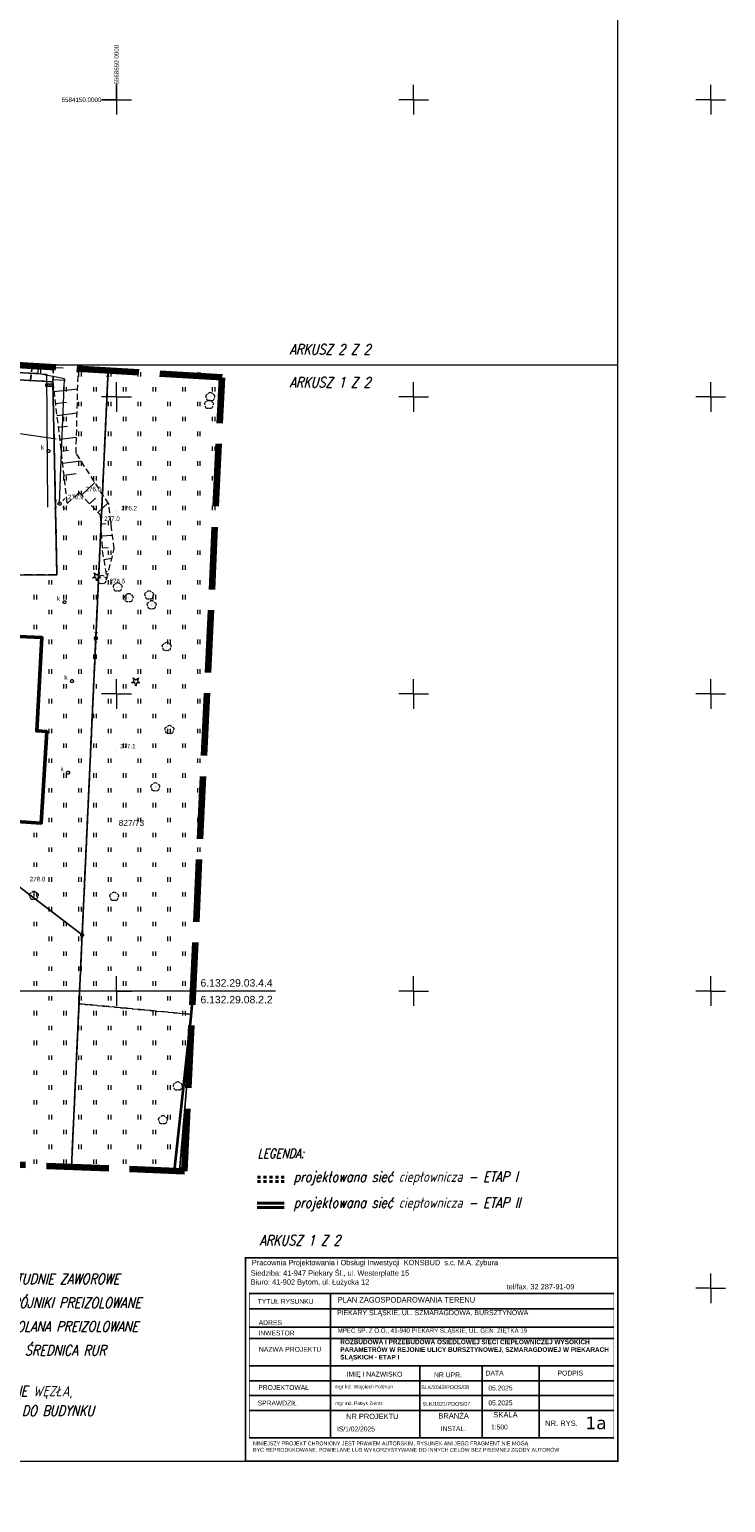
# Model space of a CAD drawing. Extents: x 0 to 6568752, y 0 to 5584302.
# Tile 65 of 74: x 6568635 to 6568752, y 5583914 to 5584162. Entities that reach past the tile are written whole.
import ezdxf
from ezdxf.enums import TextEntityAlignment as Align

# ---------------------------------------------------------------- set-up
doc = ezdxf.new("R2010")
doc.units = 0
doc.header["$PDSIZE"] = 0.75
for name, pattern in [('DUL', [1, 0.5, -0.5]), ('GAK', [3.5, 2, -0.7, 0.1, -0.7]), ('KROPK2', [1, 0.05, -0.95]), ('PRZER1-1', [1, 0.5, -0.5]), ('PRZER2-1', [1.5, 1, -0.5]), ('PRZER3-1', [2, 1.5, -0.5])]:
    doc.linetypes.add(name, pattern=pattern)
doc.layers.get('0').update_dxf_attribs({"linetype": 'CONTINUOUS'})
doc.layers.get('Defpoints').update_dxf_attribs({"linetype": 'CONTINUOUS'})
doc.layers.add('_D.OBRZEŻE', color=43, linetype='CONTINUOUS')
for name, color, linetype, lineweight in [('alarm', 51, 'CONTINUOUS', 50), ('EGBU', 7, 'CONTINUOUS', 50), ('EGDE', 7, 'CONTINUOUS', 18), ('EGDE_O', 7, 'CONTINUOUS', 18), ('EGPG', 7, 'CONTINUOUS', 18), ('GESJAE', 7, 'CONTINUOUS', 50), ('OTKC', 7, 'CONTINUOUS', 18), ('OTKJ', 7, 'CONTINUOUS', 18), ('OTKK', 7, 'CONTINUOUS', 25), ('OTOO', 7, 'CONTINUOUS', 35), ('OTRK', 7, 'CONTINUOUS', 18), ('OTRN', 7, 'CONTINUOUS', 13), ('OTRN_O', 7, 'CONTINUOUS', 13), ('OTZT', 7, 'CONTINUOUS', 18), ('ramka sekcji', 7, 'CONTINUOUS', 18), ('siec', 7, 'GAK', 70), ('SUEO', 7, 'CONTINUOUS', 18), ('zakres', 6, 'PRZER3-1', 106)]:
    doc.layers.add(name, color=color, linetype=linetype, lineweight=lineweight)
for name, color, linetype, lineweight, true_color in [('EGKK', 7, 'CONTINUOUS', 18, 0x24bc24), ('EGUG', 7, 'CONTINUOUS', 18, 0x008000), ('OTZG', 7, 'CONTINUOUS', 18, 0x008000), ('OTZL', 7, 'CONTINUOUS', 18, 0x008000), ('SUEP', 1, 'CONTINUOUS', 18, 0xff0000), ('SUKK', 7, 'CONTINUOUS', 18, 0x803300), ('SUKP', 7, 'CONTINUOUS', 18, 0x803300), ('SUKS', 7, 'CONTINUOUS', 18, 0x803300), ('SUKS_O', 7, 'CONTINUOUS', 18, 0x803300)]:
    doc.layers.add(name, color=color, linetype=linetype, lineweight=lineweight, true_color=true_color)
doc.styles.add('Arial', font='arial.ttf')
doc.styles.add('GEO-INFO', font='arial.ttf')
doc.styles.add('Opisy018', font='verdana.ttf', dxfattribs={"height": 20})
doc.styles.add('UZBROJENIE', font='SIMPLEX.shx', dxfattribs={"width": 0.8, "oblique": 15.00003, "height": 0.9})
doc.dimstyles.get("Standard").update_dxf_attribs({"dimtxt": 0.18, "dimasz": 0.18, "dimexe": 0.18, "dimexo": 0.0625, "dimgap": 0.09, "dimtad": 0, "dimtih": 1, "dimtoh": 1, "dimdec": 4, "dimzin": 0, "dimdsep": 46, "dimtxsty": 'Standard', "dimcen": 0.09, "dimadec": 0, "dimazin": 0, "dimtfac": 1, "dimtdec": 4, "dimtofl": 0, "dimtmove": 0, "dimatfit": 3, "dimfxl": 0, "dimtolj": 1, "dimtzin": 0, "dimarcsym": 0})

# ---------------------------------------------------------------- blocks, each defined once
blk = doc.blocks.new('D_GSPRDL1')
blk.add_hatch(color=0).paths.add_polyline_path([(0, -0.045), (0.013906, -0.042798), (0.02645, -0.036406), (0.036406, -0.02645), (0.042798, -0.013906), (0.045, 0), (0.042798, 0.013906), (0.036406, 0.02645), (0.02645, 0.036406), (0.013906, 0.042798), (0, 0.045), (-0.013906, 0.042798), (-0.02645, 0.036406), (-0.036406, 0.02645), (-0.042798, 0.013906), (-0.045, 0), (-0.042798, -0.013906), (-0.036406, -0.02645), (-0.02645, -0.036406), (-0.013906, -0.042798)])
at = {"color": 0}
for points in [[(-0.635969, -0.134326), (-0.70458, -0.024001), (-0.731429, 0.103115), (-0.713292, 0.231763), (-0.652348, 0.346501), (-0.55591, 0.433559), (-0.435555, 0.482485)], [(-0.324277, 0.563333), (-0.240553, 0.662679), (-0.127956, 0.727494), (0, 0.75), (0.127956, 0.727494), (0.240553, 0.662679), (0.324277, 0.563333)], [(0.435555, 0.482485), (0.55591, 0.433559), (0.652348, 0.346501), (0.713292, 0.231763), (0.731429, 0.103115), (0.70458, -0.024001), (0.635969, -0.134326)], [(-0.068773, -0.646351), (-0.194901, -0.677512), (-0.324092, -0.663766), (-0.440839, -0.606763), (-0.531129, -0.513345), (-0.584125, -0.394725), (-0.593465, -0.265141)], [(0.593465, -0.265141), (0.584125, -0.394725), (0.531129, -0.513345), (0.440839, -0.606763), (0.324092, -0.663766), (0.194901, -0.677512), (0.068773, -0.646351)]]:
    blk.add_lwpolyline(points, dxfattribs=at)
blk = doc.blocks.new('D_GSPRDI1')
blk.add_hatch(color=0).paths.add_polyline_path([(0, -0.045), (0.013906, -0.042798), (0.02645, -0.036406), (0.036406, -0.02645), (0.042798, -0.013906), (0.045, 0), (0.042798, 0.013906), (0.036406, 0.02645), (0.02645, 0.036406), (0.013906, 0.042798), (0, 0.045), (-0.013906, 0.042798), (-0.02645, 0.036406), (-0.036406, 0.02645), (-0.042798, 0.013906), (-0.045, 0), (-0.042798, -0.013906), (-0.036406, -0.02645), (-0.02645, -0.036406), (-0.013906, -0.042798)])
at = {"color": 0}
blk.add_lwpolyline([(0.272471, 0.088531), (0.713338, -0.231778), (0.168396, -0.231778), (0, -0.750048), (-0.168396, -0.231778), (-0.713338, -0.231778), (-0.272471, 0.088531), (-0.440867, 0.606801), (0, 0.286493), (0.440867, 0.606801)], close=True, dxfattribs=at)
blk = doc.blocks.new('D_GSPWPN1')
blk.add_hatch(color=0).paths.add_polyline_path([(-0.045, 0), (-0.043467, -0.011647), (-0.038971, -0.0225), (-0.03182, -0.03182), (-0.0225, -0.038971), (-0.011647, -0.043467), (0, -0.045), (0.011647, -0.043467), (0.0225, -0.038971), (0.03182, -0.03182), (0.038971, -0.0225), (0.043467, -0.011647), (0.045, 0), (0.043467, 0.011647), (0.038971, 0.0225), (0.03182, 0.03182), (0.0225, 0.038971), (0.011647, 0.043467), (0, 0.045), (-0.011647, 0.043467), (-0.0225, 0.038971), (-0.03182, 0.03182), (-0.038971, 0.0225), (-0.043467, 0.011647)])
blk = doc.blocks.new('D_GUPKKS1')
at = {"color": 0}
blk.add_lwpolyline([(0.5, -0.25), (-0.5, -0.25), (-0.5, 0.25), (0.5, 0.25)], close=True, dxfattribs=at)
for points in [[(-0.175, -0.25), (-0.175, 0.25)], [(0.175, -0.25), (0.175, 0.25)]]:
    blk.add_lwpolyline(points, dxfattribs=at)
blk = doc.blocks.new('D_GUPKSD1_1')
at = {"color": 0}
blk.add_lwpolyline([(0, 0.25), (0.064705, 0.241481), (0.125, 0.216506), (0.176777, 0.176777), (0.216506, 0.125), (0.241481, 0.064705), (0.25, 0), (0.241481, -0.064705), (0.216506, -0.125), (0.176777, -0.176777), (0.125, -0.216506), (0.064705, -0.241481), (0, -0.25), (-0.064705, -0.241481), (-0.125, -0.216506), (-0.176777, -0.176777), (-0.216506, -0.125), (-0.241481, -0.064705), (-0.25, 0), (-0.241481, 0.064705), (-0.216506, 0.125), (-0.176777, 0.176777), (-0.125, 0.216506), (-0.064705, 0.241481)], close=True, dxfattribs=at)
blk = doc.blocks.new('D_GEPPGD1_1')
at = {"color": 0}
blk.add_lwpolyline([(0, 0.25), (0.077254, 0.237764), (0.146946, 0.202254), (0.202254, 0.146946), (0.237764, 0.077254), (0.25, 0), (0.237764, -0.077254), (0.202254, -0.146946), (0.146946, -0.202254), (0.077254, -0.237764), (0, -0.25), (-0.077254, -0.237764), (-0.146946, -0.202254), (-0.202254, -0.146946), (-0.237764, -0.077254), (-0.25, 0), (-0.237764, 0.077254), (-0.202254, 0.146946), (-0.146946, 0.202254), (-0.077254, 0.237764)], close=True, dxfattribs=at)
blk = doc.blocks.new('D_KOLO')
blk.add_hatch(color=0).paths.add_polyline_path([(-0.175, 0), (-0.169037, -0.045293), (-0.151554, -0.0875), (-0.123744, -0.123744), (-0.0875, -0.151554), (-0.045293, -0.169037), (0, -0.175), (0.045293, -0.169037), (0.0875, -0.151554), (0.123744, -0.123744), (0.151554, -0.0875), (0.169037, -0.045293), (0.175, 0), (0.169037, 0.045293), (0.151554, 0.0875), (0.123744, 0.123744), (0.0875, 0.151554), (0.045293, 0.169037), (0, 0.175), (-0.045293, 0.169037), (-0.0875, 0.151554), (-0.123744, 0.123744), (-0.151554, 0.0875), (-0.169037, 0.045293)])
blk = doc.blocks.new('D_GSLKOG1')
blk.add_hatch(color=0).paths.add_polyline_path([(-0.175, 0), (-0.169037, -0.045293), (-0.151554, -0.0875), (-0.123744, -0.123744), (-0.0875, -0.151554), (-0.045293, -0.169037), (0, -0.175), (0.045293, -0.169037), (0.0875, -0.151554), (0.123744, -0.123744), (0.151554, -0.0875), (0.169037, -0.045293), (0.175, 0), (0.169037, 0.045293), (0.151554, 0.0875), (0.123744, 0.123744), (0.0875, 0.151554), (0.045293, 0.169037), (0, 0.175), (-0.045293, 0.169037), (-0.0875, 0.151554), (-0.123744, 0.123744), (-0.151554, 0.0875), (-0.169037, 0.045293)])
blk = doc.blocks.new('D_GUPELA2')
blk.add_hatch(color=0).paths.add_polyline_path([(-0.001087, 0.044987), (0.011881, 0.043403), (0.021281, 0.03965), (0.030065, 0.033482), (0.038133, 0.023893), (0.043117, 0.012881), (0.044986, 0.001113), (0.044323, -0.007777), (0.040557, -0.019497), (0.033417, -0.030138), (0.024849, -0.037517), (0.013788, -0.042836), (0.002013, -0.044955), (-0.00982, -0.043916), (-0.020466, -0.040077), (-0.029541, -0.033946), (-0.036867, -0.025804), (-0.04187, -0.01649), (-0.04461, -0.005909), (-0.044532, 0.006476), (-0.041285, 0.017903), (-0.034764, 0.028574), (-0.024479, 0.03776), (-0.013449, 0.042943)])
at = {"color": 0}
for points in [[(-0.883883, 0.883883), (-0.53033, 0.53033)], [(0.883883, 0.883883), (0.53033, 0.53033)], [(-0.883883, -0.883883), (-0.53033, -0.53033)], [(0.883883, -0.883883), (0.53033, -0.53033)]]:
    blk.add_lwpolyline(points, dxfattribs=at)
blk = doc.blocks.new('D_GUPELA1')
at = {"color": 0}
blk.add_lwpolyline([(0, 0.25), (0.064705, 0.241481), (0.125, 0.216506), (0.176777, 0.176777), (0.216506, 0.125), (0.241481, 0.064705), (0.25, 0), (0.241481, -0.064705), (0.216506, -0.125), (0.176777, -0.176777), (0.125, -0.216506), (0.064705, -0.241481), (0, -0.25), (-0.064705, -0.241481), (-0.125, -0.216506), (-0.176777, -0.176777), (-0.216506, -0.125), (-0.241481, -0.064705), (-0.25, 0), (-0.241481, 0.064705), (-0.216506, 0.125), (-0.176777, 0.176777), (-0.125, 0.216506), (-0.064705, 0.241481)], close=True, dxfattribs=at)
blk = doc.blocks.new('D_GSSUTR1')
at = {"color": 0}
for points in [[(-0.25666, 0.36165), (-0.25666, -0.38835)], [(0.24334, -0.38835), (0.24334, 0.36165)]]:
    blk.add_lwpolyline(points, dxfattribs=at)
blk = doc.blocks.new('*D45')
at = {"layer": 'Defpoints', "color": 0}
for p in [(6568647.5, 5584150), (6568650, 5584150), (0, 0)]:
    blk.add_point(p, dxfattribs=at)
at = {"layer": 'ramka sekcji', "color": 0, "lineweight": -2}
blk.add_line((6568649.94, 5584150), (6568647.5, 5584150), dxfattribs=at)
at = {"layer": 'ramka sekcji', "color": 0, "insert": (6568644.11, 5584150), "char_height": 0.75, "attachment_point": 5, "style": 'GEO-INFO'}
blk.add_mtext('\\A1;5584150.0000', dxfattribs=at)
blk = doc.blocks.new('*D46')
at = {"layer": 'Defpoints', "color": 0}
for p in [(6568650, 5584152.5), (6568650, 5584150), (0, 0)]:
    blk.add_point(p, dxfattribs=at)
at = {"layer": 'ramka sekcji', "color": 0, "lineweight": -2}
blk.add_line((6568650, 5584150.06), (6568650, 5584152.5), dxfattribs=at)
at = {"layer": 'ramka sekcji', "color": 0, "insert": (6568650, 5584155.9), "char_height": 0.75, "attachment_point": 5, "rotation": 90, "style": 'GEO-INFO'}
blk.add_mtext('\\A1;6568650.0000', dxfattribs=at)

msp = doc.modelspace()

# ---------------------------------------------------------------- linework, layer by layer
at = {"layer": '_D.OBRZEŻE', "color": 0}
for p, q in [((6568672.32747, 5583949.11572), (6568733.71427, 5583949.11572)), ((6568686.04129, 5583924.80505), (6568686.04129, 5583949.11572)), ((6568672.34568, 5583946.51648), (6568733.71338, 5583946.51648)), ((6568672.35552, 5583943.44836), (6568733.71233, 5583943.44836)), ((6568672.35552, 5583941.55921), (6568733.71168, 5583941.55921)), ((6568672.35552, 5583936.93153), (6568733.7101, 5583936.93153)), ((6568701.04085, 5583924.80505), (6568701.04085, 5583936.93153)), ((6568711.54761, 5583924.80505), (6568711.54761, 5583936.93153)), ((6568721.1419, 5583924.80505), (6568721.1419, 5583936.93153)), ((6568672.35552, 5583934.43153), (6568733.70925, 5583934.43153)), ((6568672.35552, 5583931.93153), (6568733.70839, 5583931.93153)), ((6568672.35552, 5583929.43153), (6568733.70753, 5583929.43153)), ((6568672.35552, 5583924.80505), (6568733.70595, 5583924.80505))]:
    msp.add_line(p, q, dxfattribs=at)
for points, const_width in [([(6568671.69713, 5583955.11572), (6568734.39713, 5583955.11572), (6568734.39713, 5583920.87902), (6568671.69713, 5583920.87902)], 0.2592), ([(6568733.71427, 5583949.12879), (6568672.35552, 5583949.12879), (6568672.35552, 5583924.73001), (6568733.70594, 5583924.76879)], 0.07387)]:
    msp.add_lwpolyline(points, close=True, dxfattribs=dict(at, const_width=const_width))
at = {"layer": 'EGBU', "linetype": 'Continuous', "lineweight": 50, "elevation": 10.18}
msp.add_lwpolyline([(6568625.67, 5584029.02), (6568626.59743, 5584044.42931), (6568625, 5584044.52), (6568625.88, 5584060.02), (6568637.45, 5584059.48), (6568636.57315, 5584043.78351), (6568638.27, 5584043.68), (6568637.33, 5584028.27)], close=True, dxfattribs=at)
at = {"layer": 'EGDE', "linetype": 'Continuous', "elevation": 10.22}
for points in [[(6568648.59375, 5584104.42383), (6568646.521, 5584059.38927), (6568644.22449, 5584009.45582), (6568609.00522, 5584036.3441), (6568583.6998, 5584038.16817), (6568558.47556, 5584075.58605), (6568538.06756, 5584076.86319), (6568491.15577, 5584079.0589), (6568441.65482, 5584081.9513), (6568391.77674, 5584086.94902), (6568374.92948, 5584088.19204), (6568375.19, 5584092.43), (6568377.65, 5584132.3), (6568371.2, 5584132.71), (6568369.87809, 5584134.81056), (6568369.45834, 5584137.11533), (6568375.25714, 5584238.8479), (6568377.54509, 5584242.89769), (6568381.25599, 5584245.17568), (6568384.82038, 5584245.63164)], [(6568642.42876, 5583970.4513), (6568644.22449, 5584009.45582), (6568646.521, 5584059.38927), (6568648.59375, 5584104.42383)], [(6568594.31055, 5583939.47691), (6568591.06023, 5583939.65534), (6568585.12694, 5583937.54872), (6568482.90911, 5583944.55214), (6568370.44353, 5583952.88368), (6568294.32233, 5583957.98331), (6568295.92847, 5583986.21622), (6568307.93382, 5584034.73468), (6568319.9193, 5584083.24287), (6568320.72616, 5584086.59352), (6568329.45932, 5584084.84591), (6568374.48985, 5584081.95589), (6568374.92948, 5584088.19204), (6568391.77674, 5584086.94902), (6568441.65482, 5584081.9513), (6568491.15577, 5584079.0589), (6568538.06756, 5584076.86319), (6568558.47556, 5584075.58605), (6568583.6998, 5584038.16817), (6568609.00522, 5584036.3441), (6568644.22449, 5584009.45582)], [(6568644.22449, 5584009.45582), (6568642.42876, 5583970.4513)], [(6568660.58268, 5583969.74843), (6568662.51986, 5583992.20241)], [(6568662.51986, 5583992.20241), (6568660.58268, 5583969.74843)]]:
    msp.add_lwpolyline(points, dxfattribs=at)
at = {"layer": 'EGKK', "linetype": 'PRZER3-1', "lineweight": 18, "elevation": 10.06}
msp.add_lwpolyline([(6568662.70209, 5583996.06621), (6568643.69096, 5583997.86719), (6568644.22449, 5584009.45582), (6568646.521, 5584059.38927), (6568648.59375, 5584104.42383)], dxfattribs=at)
at = {"layer": 'EGUG', "linetype": 'PRZER1-1', "lineweight": 18, "elevation": 10.08}
for points in [[(6568648.59375, 5584104.42383), (6568646.521, 5584059.38927), (6568644.22449, 5584009.45582), (6568643.69096, 5583997.86719), (6568642.42876, 5583970.4513)], [(6568662.70209, 5583996.06621), (6568643.69096, 5583997.86719), (6568644.22449, 5584009.45582), (6568646.521, 5584059.38927), (6568648.59375, 5584104.42383)], [(6568642.42876, 5583970.4513), (6568643.69096, 5583997.86719)], [(6568643.69096, 5583997.86719), (6568662.70209, 5583996.06621)]]:
    msp.add_lwpolyline(points, dxfattribs=at)
at = {"layer": 'GESJAE', "linetype": 'KROPK2', "lineweight": 50, "elevation": 10.22}
for points in [[(6568642.42876, 5583970.4513), (6568644.22449, 5584009.45582), (6568646.521, 5584059.38927), (6568648.59375, 5584104.42383)], [(6568648.59375, 5584104.42383), (6568646.521, 5584059.38927), (6568644.22449, 5584009.45582), (6568642.42876, 5583970.4513)]]:
    msp.add_lwpolyline(points, dxfattribs=at)
at = {"layer": 'OTKC', "linetype": 'PRZER2-1', "lineweight": 18, "elevation": 10.18}
msp.add_lwpolyline([(6568635.82122, 5584105.18945), (6568635.54, 5584102.77), (6568633.3, 5584102.87)], dxfattribs=at)
at = {"layer": 'OTKJ', "linetype": 'PRZER3-1', "lineweight": 18, "elevation": 10.18}
msp.add_lwpolyline([(6568633.3, 5584102.87), (6568635.54, 5584102.77), (6568639.29, 5584102.53), (6568639.98, 5584070.08), (6568624.96, 5584069.96)], dxfattribs=at)
at = {"layer": 'OTKK', "linetype": 'Continuous', "lineweight": 25, "elevation": 10.18}
msp.add_lwpolyline([(6568624.96, 5584069.96), (6568639.98, 5584070.08), (6568639.29, 5584102.53), (6568635.54, 5584102.77), (6568633.3, 5584102.87), (6568631.08, 5584102.96), (6568629.08, 5584103.06), (6568625.92, 5584103.24), (6568623.92, 5584103.34), (6568623.36, 5584103.37), (6568621.76, 5584103.45), (6568614.97, 5584103.73), (6568613.26, 5584106.43), (6568604.16, 5584106.95), (6568602.51, 5584107.17), (6568588.98, 5584107.87), (6568587.46, 5584105.02, -0.250060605), (6568580.74, 5584110.63), (6568582.92, 5584147.02)], format="xyb", dxfattribs=at)
at = {"layer": 'OTOO', "linetype": 'Continuous', "lineweight": 35, "elevation": 10.18}
for points in [[(6568662.49, 5583995.16), (6568662.83876, 5583998.96407)], [(6568659.78, 5583969.78), (6568662.49, 5583995.16)]]:
    msp.add_lwpolyline(points, dxfattribs=at)
at = {"layer": 'OTRK', "linetype": 'PRZER2-1', "lineweight": 18, "elevation": 10.06}
msp.add_lwpolyline([(6568639.39031, 5584104.97551), (6568639.29, 5584102.53), (6568641.68, 5584082.08), (6568643.7, 5584083.89), (6568647.23, 5584080.15), (6568647.61, 5584074.07), (6568648.38, 5584069.37), (6568649.6, 5584074.47), (6568648.69, 5584082), (6568643.2, 5584090.53), (6568643.55665, 5584104.72577)], dxfattribs=at)
at = {"layer": 'OTRK', "linetype": 'Continuous', "lineweight": 18, "elevation": 10.06}
for points in [[(6568639.38906, 5584104.94494), (6568641.00847, 5584104.87851)], [(6568639.30615, 5584102.92383), (6568641.4066, 5584102.83767)], [(6568639.47905, 5584100.91235), (6568643.47257, 5584101.37908)], [(6568639.71386, 5584098.90322), (6568641.56756, 5584099.11986)], [(6568639.94867, 5584096.89408), (6568643.36993, 5584097.29392)], [(6568640.18348, 5584094.88494), (6568641.75105, 5584095.06814)], [(6568640.41829, 5584092.8758), (6568643.2673, 5584093.20877)], [(6568640.6531, 5584090.86666), (6568641.93454, 5584091.01643)], [(6568640.88791, 5584088.85753), (6568644.03937, 5584089.22584)], [(6568641.12272, 5584086.84839), (6568643.19058, 5584087.09006)], [(6568644.09682, 5584083.46957), (6568646.36582, 5584085.61117)], [(6568645.48527, 5584081.99853), (6568646.48239, 5584082.93966)], [(6568646.87372, 5584080.52748), (6568648.5932, 5584082.15041)], [(6568647.3238, 5584078.64918), (6568648.20274, 5584078.70411)], [(6568647.44998, 5584076.63031), (6568649.32477, 5584076.74748)], [(6568647.57616, 5584074.61143), (6568648.57201, 5584074.67367)], [(6568647.84933, 5584072.60915), (6568649.20811, 5584072.83176)], [(6568648.17637, 5584070.61295), (6568648.43707, 5584070.65566)]]:
    msp.add_lwpolyline(points, dxfattribs=at)
at = {"layer": 'OTZT', "color": 7, "linetype": 'PRZER2-1', "lineweight": 18, "elevation": 10.1}
for points in [[(6568624.96, 5584069.96), (6568639.98, 5584070.08), (6568639.29, 5584102.53), (6568639.39031, 5584104.97551)], [(6568639.39031, 5584104.97551), (6568639.29, 5584102.53), (6568635.54, 5584102.77), (6568635.82122, 5584105.18945)], [(6568625.67, 5584029.02), (6568637.33, 5584028.27), (6568638.27, 5584043.68), (6568636.57315, 5584043.78351), (6568637.45, 5584059.48), (6568625.88, 5584060.02)], [(6568662.83876, 5583998.96407), (6568662.49, 5583995.16), (6568659.78, 5583969.78), (6568659.77796, 5583969.77959)]]:
    msp.add_lwpolyline(points, dxfattribs=at)
at = {"layer": 'ramka sekcji'}
for p, q in [((6568650, 5584150), (6568650, 5584152.5)), ((6568700, 5584150), (6568700, 5584152.5)), ((6568750, 5584150), (6568750, 5584152.5)), ((6568650, 5584150), (6568647.5, 5584150)), ((6568650, 5584150), (6568650, 5584147.5)), ((6568650, 5584150), (6568652.5, 5584150)), ((6568700, 5584150), (6568697.5, 5584150)), ((6568700, 5584150), (6568700, 5584147.5)), ((6568700, 5584150), (6568702.5, 5584150)), ((6568750, 5584150), (6568747.5, 5584150)), ((6568750, 5584150), (6568750, 5584147.5)), ((6568750, 5584150), (6568752.5, 5584150)), ((6568650, 5584100), (6568650, 5584102.5)), ((6568700, 5584100), (6568700, 5584102.5)), ((6568750, 5584100), (6568750, 5584102.5)), ((6568650, 5584100), (6568647.5, 5584100)), ((6568650, 5584100), (6568650, 5584097.5)), ((6568650, 5584100), (6568652.5, 5584100)), ((6568700, 5584100), (6568697.5, 5584100)), ((6568700, 5584100), (6568700, 5584097.5)), ((6568700, 5584100), (6568702.5, 5584100)), ((6568750, 5584100), (6568747.5, 5584100)), ((6568750, 5584100), (6568750, 5584097.5)), ((6568750, 5584100), (6568752.5, 5584100)), ((6568650, 5584050), (6568650, 5584052.5)), ((6568700, 5584050), (6568700, 5584052.5)), ((6568750, 5584050), (6568750, 5584052.5)), ((6568650, 5584050), (6568647.5, 5584050)), ((6568650, 5584050), (6568650, 5584047.5)), ((6568650, 5584050), (6568652.5, 5584050)), ((6568700, 5584050), (6568697.5, 5584050)), ((6568700, 5584050), (6568700, 5584047.5)), ((6568700, 5584050), (6568702.5, 5584050)), ((6568750, 5584050), (6568747.5, 5584050)), ((6568750, 5584050), (6568750, 5584047.5)), ((6568750, 5584050), (6568752.5, 5584050)), ((6568650, 5584000), (6568650, 5584002.5)), ((6568700, 5584000), (6568700, 5584002.5)), ((6568750, 5584000), (6568750, 5584002.5)), ((6568676.7409, 5584000), (6568400, 5584000)), ((6568650, 5584000), (6568647.5, 5584000)), ((6568650, 5584000), (6568650, 5583997.5)), ((6568650, 5584000), (6568652.5, 5584000)), ((6568700, 5584000), (6568697.5, 5584000)), ((6568700, 5584000), (6568700, 5583997.5)), ((6568700, 5584000), (6568702.5, 5584000)), ((6568750, 5584000), (6568747.5, 5584000)), ((6568750, 5584000), (6568750, 5583997.5)), ((6568750, 5584000), (6568752.5, 5584000)), ((6568750, 5583950), (6568750, 5583952.5)), ((6568750, 5583950), (6568747.5, 5583950)), ((6568750, 5583950), (6568750, 5583947.5)), ((6568750, 5583950), (6568752.5, 5583950))]:
    msp.add_line(p, q, dxfattribs=at)
at = {"layer": 'siec', "linetype": 'ByBlock', "lineweight": 20}
msp.add_line((6568238.01967, 5584105.39829), (6568734.39713, 5584105.39829), dxfattribs=at)
at = {"layer": 'siec', "linetype": 'DUL', "lineweight": 40}
for p, q in [((6568678.23907, 5583968.67104), (6568673.68957, 5583968.67104)), ((6568678.23907, 5583967.95343), (6568673.68957, 5583967.95343))]:
    msp.add_line(p, q, dxfattribs=at)
at = {"layer": 'siec', "linetype": 'Continuous', "lineweight": 40}
for p, q in [((6568678.23907, 5583964.30925), (6568673.68957, 5583964.30925)), ((6568678.23907, 5583963.59164), (6568673.68957, 5583963.59164))]:
    msp.add_line(p, q, dxfattribs=at)
at = {"layer": 'siec', "linetype": 'ByBlock', "lineweight": 20}
msp.add_lwpolyline([(6568734.39713, 5584289.91756), (6568238.01967, 5584289.91756), (6568238.01967, 5583920.87902), (6568734.39713, 5583920.87902)], close=True, dxfattribs=at)
at = {"layer": 'SUEP', "linetype": 'Continuous', "lineweight": 18, "elevation": 10.14}
for points in [[(6568640.43, 5584082.03), (6568640.69, 5584089.39), (6568641.24, 5584103.02), (6568636.69, 5584103.95), (6568617.33, 5584104.83), (6568613.65, 5584107.14), (6568599.92, 5584108.18), (6568591.12, 5584108.53), (6568588.18, 5584108.66), (6568586.87, 5584106.7), (6568583.78, 5584107.84), (6568582.68, 5584114.09), (6568583.17, 5584121.74), (6568583.88, 5584129.52), (6568586.13, 5584146.77), (6568588.42, 5584161.56), (6568588.64, 5584171.67)], [(6568615.77907, 5584105.12669), (6568638.23729, 5584103.84596), (6568638.3758, 5584081.46602)], [(6568659.49566, 5583969.79052), (6568659.7459, 5583969.87275)], [(6568659.7459, 5583969.87275), (6568661.50158, 5583970.6119)]]:
    msp.add_lwpolyline(points, dxfattribs=at)
at = {"layer": 'SUKP', "linetype": 'Continuous', "lineweight": 18, "elevation": 10.14}
msp.add_lwpolyline([(6568639.87256, 5584092.86924), (6568617.31505, 5584096.18106)], dxfattribs=at)
at = {"layer": 'zakres', "ltscale": 7}
msp.add_lwpolyline([(6568248.9828, 5583949.49809), (6568593.23088, 5583926.24598), (6568594.73885, 5583944.72564), (6568600.03506, 5583944.48551), (6568601.93947, 5583972.41355), (6568624.21788, 5583971.15638), (6568661.45926, 5583969.71449), (6568667.75842, 5584103.27503), (6568620.63994, 5584106.09947), (6568620.96872, 5584115.5807), (6568625.17121, 5584115.63721), (6568627.02161, 5584150.96538), (6568590.71801, 5584153.27937), (6568592.77721, 5584185.3763), (6568538.50559, 5584204.10606), (6568463.99933, 5584229.86642), (6568419.28314, 5584244.20999), (6568355.04246, 5584262.48696)], dxfattribs=at)

# ---------------------------------------------------------------- block references
at = {"layer": 'EGPG', "linetype": 'Continuous', "lineweight": 18}
for p in [(6568646.521, 5584059.38927, 10.24), (6568644.22449, 5584009.45582, 10.24)]:
    msp.add_blockref('D_GEPPGD1_1', p, dxfattribs=at)
at = {"layer": 'OTOO', "linetype": 'Continuous', "lineweight": 35}
for name, p, rotation in [('D_KOLO', (6568663.12865, 5584002.12596, 10.18), 84.76164872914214), ('D_KOLO', (6568663.12865, 5584002.12596, 10.18), 84.76164872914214), ('D_GSLKOG1', (6568662.49, 5583995.16, 10.18), 83.90522198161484), ('D_GSLKOG1', (6568662.49, 5583995.16, 10.18), 84.76164872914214), ('D_KOLO', (6568661.9313, 5583989.92761, 10.18), 83.90522198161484), ('D_KOLO', (6568661.9313, 5583989.92761, 10.18), 83.90522198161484), ('D_KOLO', (6568661.135, 5583982.47, 10.18), 83.90522198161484), ('D_KOLO', (6568661.135, 5583982.47, 10.18), 83.90522198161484), ('D_KOLO', (6568660.3387, 5583975.01239, 10.18), 83.90522198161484), ('D_KOLO', (6568660.3387, 5583975.01239, 10.18), 83.90522198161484), ('D_GSLKOG1', (6568659.78, 5583969.78, 10.18), 83.90522198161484)]:
    msp.add_blockref(name, p, dxfattribs=dict(at, rotation=rotation))
at = {"layer": 'OTRN', "linetype": 'Continuous', "lineweight": 13}
for p in [(6568644.04, 5584083.87, 10.08), (6568641.1, 5584082.53, 10.08), (6568650.08, 5584080.64, 10.08), (6568647.18, 5584078.87, 10.08), (6568648.1, 5584068.38, 10.08), (6568649.84, 5584040.59, 10.08)]:
    msp.add_blockref('D_GSPWPN1', p, dxfattribs=at)
at = {"layer": 'OTZG', "linetype": 'Continuous', "lineweight": 18}
for p in [(6568646.68, 5584069.76, 10.12), (6568653.24, 5584052.09, 10.12)]:
    msp.add_blockref('D_GSPRDI1', p, dxfattribs=at)
at = {"layer": 'OTZL', "linetype": 'Continuous', "lineweight": 18}
for p in [(6568665.78, 5584100, 10.12), (6568665.56, 5584098.72, 10.12), (6568647.55, 5584069.24, 10.12), (6568650.19, 5584067.99, 10.12), (6568652.06, 5584066.18, 10.12), (6568655.5, 5584066.64, 10.12), (6568655.92, 5584064.98, 10.12), (6568658.44, 5584057.96, 10.12), (6568658.91, 5584043.99, 10.12), (6568656.53, 5584034.35, 10.12), (6568636.09, 5584016.07, 10.12), (6568649.61, 5584015.93, 10.12), (6568660.31, 5583984.01, 10.12), (6568657.81, 5583978.32, 10.12)]:
    msp.add_blockref('D_GSPRDL1', p, dxfattribs=at)
at = {"layer": 'OTZT', "color": 7, "linetype": 'Continuous', "lineweight": 18}
for p in [(6568637, 5584104.34733, 10.1), (6568643.865, 5584103.80039, 10.1), (6568648.865, 5584103.80039, 10.1), (6568653.865, 5584103.80039, 10.1), (6568658.865, 5584103.80039, 10.1), (6568663.865, 5584103.80039, 10.1), (6568641.365, 5584101.30039, 10.1), (6568646.365, 5584101.30039, 10.1), (6568651.365, 5584101.30039, 10.1), (6568656.365, 5584101.30039, 10.1), (6568661.365, 5584101.30039, 10.1), (6568666.365, 5584101.30039, 10.1), (6568643.865, 5584098.80039, 10.1), (6568648.865, 5584098.80039, 10.1), (6568653.865, 5584098.80039, 10.1), (6568658.865, 5584098.80039, 10.1), (6568663.865, 5584098.80039, 10.1), (6568641.365, 5584096.30039, 10.1), (6568646.365, 5584096.30039, 10.1), (6568651.365, 5584096.30039, 10.1), (6568656.365, 5584096.30039, 10.1), (6568661.365, 5584096.30039, 10.1), (6568666.365, 5584096.30039, 10.1), (6568643.865, 5584093.80039, 10.1), (6568648.865, 5584093.80039, 10.1), (6568653.865, 5584093.80039, 10.1), (6568658.865, 5584093.80039, 10.1), (6568663.865, 5584093.80039, 10.1), (6568641.365, 5584091.30039, 10.1), (6568646.365, 5584091.30039, 10.1), (6568651.365, 5584091.30039, 10.1), (6568656.365, 5584091.30039, 10.1), (6568661.365, 5584091.30039, 10.1), (6568666.365, 5584091.30039, 10.1), (6568643.865, 5584088.80039, 10.1), (6568648.865, 5584088.80039, 10.1), (6568653.865, 5584088.80039, 10.1), (6568658.865, 5584088.80039, 10.1), (6568663.865, 5584088.80039, 10.1), (6568641.365, 5584086.30039, 10.1), (6568646.365, 5584086.30039, 10.1), (6568651.365, 5584086.30039, 10.1), (6568656.365, 5584086.30039, 10.1), (6568661.365, 5584086.30039, 10.1), (6568666.365, 5584086.30039, 10.1), (6568643.865, 5584083.80039, 10.1), (6568648.865, 5584083.80039, 10.1), (6568653.865, 5584083.80039, 10.1), (6568658.865, 5584083.80039, 10.1), (6568663.865, 5584083.80039, 10.1), (6568641.365, 5584081.30039, 10.1), (6568646.365, 5584081.30039, 10.1), (6568651.365, 5584081.30039, 10.1), (6568656.365, 5584081.30039, 10.1), (6568661.365, 5584081.30039, 10.1), (6568666.365, 5584081.30039, 10.1), (6568643.865, 5584078.80039, 10.1), (6568648.865, 5584078.80039, 10.1), (6568653.865, 5584078.80039, 10.1), (6568658.865, 5584078.80039, 10.1), (6568663.865, 5584078.80039, 10.1), (6568641.365, 5584076.30039, 10.1), (6568646.365, 5584076.30039, 10.1), (6568651.365, 5584076.30039, 10.1), (6568656.365, 5584076.30039, 10.1), (6568661.365, 5584076.30039, 10.1), (6568666.365, 5584076.30039, 10.1), (6568643.865, 5584073.80039, 10.1), (6568648.865, 5584073.80039, 10.1), (6568653.865, 5584073.80039, 10.1), (6568658.865, 5584073.80039, 10.1), (6568663.865, 5584073.80039, 10.1), (6568641.365, 5584071.30039, 10.1), (6568646.365, 5584071.30039, 10.1), (6568651.365, 5584071.30039, 10.1), (6568656.365, 5584071.30039, 10.1), (6568661.365, 5584071.30039, 10.1), (6568666.365, 5584071.30039, 10.1), (6568638.865, 5584068.80039, 10.1), (6568643.865, 5584068.80039, 10.1), (6568648.865, 5584068.80039, 10.1), (6568653.865, 5584068.80039, 10.1), (6568658.865, 5584068.80039, 10.1), (6568663.865, 5584068.80039, 10.1), (6568636.365, 5584066.30039, 10.1), (6568641.365, 5584066.30039, 10.1), (6568646.365, 5584066.30039, 10.1), (6568651.365, 5584066.30039, 10.1), (6568656.365, 5584066.30039, 10.1), (6568661.365, 5584066.30039, 10.1), (6568638.865, 5584063.80039, 10.1), (6568643.865, 5584063.80039, 10.1), (6568648.865, 5584063.80039, 10.1), (6568653.865, 5584063.80039, 10.1), (6568658.865, 5584063.80039, 10.1), (6568663.865, 5584063.80039, 10.1), (6568636.365, 5584061.30039, 10.1), (6568641.365, 5584061.30039, 10.1), (6568646.365, 5584061.30039, 10.1), (6568651.365, 5584061.30039, 10.1), (6568656.365, 5584061.30039, 10.1), (6568661.365, 5584061.30039, 10.1), (6568638.865, 5584058.80039, 10.1), (6568643.865, 5584058.80039, 10.1), (6568648.865, 5584058.80039, 10.1), (6568653.865, 5584058.80039, 10.1), (6568658.865, 5584058.80039, 10.1), (6568663.865, 5584058.80039, 10.1), (6568641.365, 5584056.30039, 10.1), (6568646.365, 5584056.30039, 10.1), (6568651.365, 5584056.30039, 10.1), (6568656.365, 5584056.30039, 10.1), (6568661.365, 5584056.30039, 10.1), (6568638.865, 5584053.80039, 10.1), (6568643.865, 5584053.80039, 10.1), (6568648.865, 5584053.80039, 10.1), (6568653.865, 5584053.80039, 10.1), (6568658.865, 5584053.80039, 10.1), (6568663.865, 5584053.80039, 10.1), (6568641.365, 5584051.30039, 10.1), (6568646.365, 5584051.30039, 10.1), (6568651.365, 5584051.30039, 10.1), (6568656.365, 5584051.30039, 10.1), (6568661.365, 5584051.30039, 10.1), (6568638.865, 5584048.80039, 10.1), (6568643.865, 5584048.80039, 10.1), (6568648.865, 5584048.80039, 10.1), (6568653.865, 5584048.80039, 10.1), (6568658.865, 5584048.80039, 10.1), (6568663.865, 5584048.80039, 10.1), (6568641.365, 5584046.30039, 10.1), (6568646.365, 5584046.30039, 10.1), (6568651.365, 5584046.30039, 10.1), (6568656.365, 5584046.30039, 10.1), (6568661.365, 5584046.30039, 10.1), (6568638.865, 5584043.80039, 10.1), (6568643.865, 5584043.80039, 10.1), (6568648.865, 5584043.80039, 10.1), (6568653.865, 5584043.80039, 10.1), (6568658.865, 5584043.80039, 10.1), (6568663.865, 5584043.80039, 10.1), (6568641.365, 5584041.30039, 10.1), (6568646.365, 5584041.30039, 10.1), (6568651.365, 5584041.30039, 10.1), (6568656.365, 5584041.30039, 10.1), (6568661.365, 5584041.30039, 10.1), (6568638.865, 5584038.80039, 10.1), (6568643.865, 5584038.80039, 10.1), (6568648.865, 5584038.80039, 10.1), (6568653.865, 5584038.80039, 10.1), (6568658.865, 5584038.80039, 10.1), (6568663.865, 5584038.80039, 10.1), (6568641.365, 5584036.30039, 10.1), (6568646.365, 5584036.30039, 10.1), (6568651.365, 5584036.30039, 10.1), (6568656.365, 5584036.30039, 10.1), (6568661.365, 5584036.30039, 10.1), (6568638.865, 5584033.80039, 10.1), (6568643.865, 5584033.80039, 10.1), (6568648.865, 5584033.80039, 10.1), (6568653.865, 5584033.80039, 10.1), (6568658.865, 5584033.80039, 10.1), (6568663.865, 5584033.80039, 10.1), (6568641.365, 5584031.30039, 10.1), (6568646.365, 5584031.30039, 10.1), (6568651.365, 5584031.30039, 10.1), (6568656.365, 5584031.30039, 10.1), (6568661.365, 5584031.30039, 10.1), (6568638.865, 5584028.80039, 10.1), (6568643.865, 5584028.80039, 10.1), (6568648.865, 5584028.80039, 10.1), (6568653.865, 5584028.80039, 10.1), (6568658.865, 5584028.80039, 10.1), (6568663.865, 5584028.80039, 10.1), (6568636.365, 5584026.30039, 10.1), (6568641.365, 5584026.30039, 10.1), (6568646.365, 5584026.30039, 10.1), (6568651.365, 5584026.30039, 10.1), (6568656.365, 5584026.30039, 10.1), (6568661.365, 5584026.30039, 10.1), (6568638.865, 5584023.80039, 10.1), (6568643.865, 5584023.80039, 10.1), (6568648.865, 5584023.80039, 10.1), (6568653.865, 5584023.80039, 10.1), (6568658.865, 5584023.80039, 10.1), (6568663.865, 5584023.80039, 10.1), (6568636.365, 5584021.30039, 10.1), (6568641.365, 5584021.30039, 10.1), (6568646.365, 5584021.30039, 10.1), (6568651.365, 5584021.30039, 10.1), (6568656.365, 5584021.30039, 10.1), (6568661.365, 5584021.30039, 10.1), (6568638.865, 5584018.80039, 10.1), (6568643.865, 5584018.80039, 10.1), (6568648.865, 5584018.80039, 10.1), (6568653.865, 5584018.80039, 10.1), (6568658.865, 5584018.80039, 10.1), (6568663.865, 5584018.80039, 10.1), (6568636.365, 5584016.30039, 10.1), (6568641.365, 5584016.30039, 10.1), (6568646.365, 5584016.30039, 10.1), (6568651.365, 5584016.30039, 10.1), (6568656.365, 5584016.30039, 10.1), (6568661.365, 5584016.30039, 10.1), (6568638.865, 5584013.80039, 10.1), (6568643.865, 5584013.80039, 10.1), (6568648.865, 5584013.80039, 10.1), (6568653.865, 5584013.80039, 10.1), (6568658.865, 5584013.80039, 10.1), (6568636.365, 5584011.30039, 10.1), (6568641.365, 5584011.30039, 10.1), (6568646.365, 5584011.30039, 10.1), (6568651.365, 5584011.30039, 10.1), (6568656.365, 5584011.30039, 10.1), (6568661.365, 5584011.30039, 10.1), (6568638.865, 5584008.80039, 10.1), (6568643.865, 5584008.80039, 10.1), (6568648.865, 5584008.80039, 10.1), (6568653.865, 5584008.80039, 10.1), (6568658.865, 5584008.80039, 10.1), (6568636.365, 5584006.30039, 10.1), (6568641.365, 5584006.30039, 10.1), (6568646.365, 5584006.30039, 10.1), (6568651.365, 5584006.30039, 10.1), (6568656.365, 5584006.30039, 10.1), (6568661.365, 5584006.30039, 10.1), (6568638.865, 5584003.80039, 10.1), (6568643.865, 5584003.80039, 10.1), (6568648.865, 5584003.80039, 10.1), (6568653.865, 5584003.80039, 10.1), (6568658.865, 5584003.80039, 10.1), (6568636.365, 5584001.30039, 10.1), (6568641.365, 5584001.30039, 10.1), (6568646.365, 5584001.30039, 10.1), (6568651.365, 5584001.30039, 10.1), (6568656.365, 5584001.30039, 10.1), (6568661.365, 5584001.30039, 10.1), (6568638.865, 5583998.80039, 10.1), (6568643.865, 5583998.80039, 10.1), (6568648.865, 5583998.80039, 10.1), (6568653.865, 5583998.80039, 10.1), (6568658.865, 5583998.80039, 10.1), (6568636.365, 5583996.30039, 10.1), (6568641.365, 5583996.30039, 10.1), (6568646.365, 5583996.30039, 10.1), (6568651.365, 5583996.30039, 10.1), (6568656.365, 5583996.30039, 10.1), (6568661.365, 5583996.30039, 10.1), (6568638.865, 5583993.80039, 10.1), (6568643.865, 5583993.80039, 10.1), (6568648.865, 5583993.80039, 10.1), (6568653.865, 5583993.80039, 10.1), (6568658.865, 5583993.80039, 10.1), (6568636.365, 5583991.30039, 10.1), (6568641.365, 5583991.30039, 10.1), (6568646.365, 5583991.30039, 10.1), (6568651.365, 5583991.30039, 10.1), (6568656.365, 5583991.30039, 10.1), (6568661.365, 5583991.30039, 10.1), (6568638.865, 5583988.80039, 10.1), (6568643.865, 5583988.80039, 10.1), (6568648.865, 5583988.80039, 10.1), (6568653.865, 5583988.80039, 10.1), (6568658.865, 5583988.80039, 10.1), (6568636.365, 5583986.30039, 10.1), (6568641.365, 5583986.30039, 10.1), (6568646.365, 5583986.30039, 10.1), (6568651.365, 5583986.30039, 10.1), (6568656.365, 5583986.30039, 10.1), (6568638.865, 5583983.80039, 10.1), (6568643.865, 5583983.80039, 10.1), (6568648.865, 5583983.80039, 10.1), (6568653.865, 5583983.80039, 10.1), (6568658.865, 5583983.80039, 10.1), (6568636.365, 5583981.30039, 10.1), (6568641.365, 5583981.30039, 10.1), (6568646.365, 5583981.30039, 10.1), (6568651.365, 5583981.30039, 10.1), (6568656.365, 5583981.30039, 10.1), (6568638.865, 5583978.80039, 10.1), (6568643.865, 5583978.80039, 10.1), (6568648.865, 5583978.80039, 10.1), (6568653.865, 5583978.80039, 10.1), (6568658.865, 5583978.80039, 10.1), (6568636.365, 5583976.30039, 10.1), (6568641.365, 5583976.30039, 10.1), (6568646.365, 5583976.30039, 10.1), (6568651.365, 5583976.30039, 10.1), (6568656.365, 5583976.30039, 10.1), (6568638.865, 5583973.80039, 10.1), (6568643.865, 5583973.80039, 10.1), (6568648.865, 5583973.80039, 10.1), (6568653.865, 5583973.80039, 10.1), (6568658.865, 5583973.80039, 10.1), (6568636.365, 5583971.30039, 10.1), (6568641.365, 5583971.30039, 10.1), (6568646.365, 5583971.30039, 10.1), (6568651.365, 5583971.30039, 10.1), (6568656.365, 5583971.30039, 10.1)]:
    msp.add_blockref('D_GSSUTR1', p, dxfattribs=at)
at = {"layer": 'SUEO', "linetype": 'Continuous', "lineweight": 18}
for name, p in [('D_GUPELA2', (6568640.43, 5584082.03, 10.15)), ('D_GUPELA1', (6568640.43, 5584082.03, 10.16))]:
    msp.add_blockref(name, p, dxfattribs=at)
at = {"layer": 'SUKK', "linetype": 'Continuous', "lineweight": 18}
msp.add_blockref('D_GUPKKS1', (6568638.63, 5584101.97, 10.16), dxfattribs=at)
at = {"layer": 'SUKS', "linetype": 'Continuous', "lineweight": 18}
for p in [(6568638.55, 5584090.88, 10.16), (6568641.26, 5584065.45, 10.16), (6568642.51, 5584052.17, 10.16), (6568641.85, 5584036.76, 10.16)]:
    msp.add_blockref('D_GUPKSD1_1', p, dxfattribs=at)

# ---------------------------------------------------------------- texts
at = {"layer": '_D.OBRZEŻE', "color": 0, "attachment_point": 1}
for s, insert, char_height, width in [('Pracownia Projektowania i Obsługi Inwestycji  KONSBUD  s.c. M.A. Zybura{\\Q15;              }', (6568672.78287, 5583954.76462), 0.9, 281.0887795), ('Siedziba: 41-947 Piekary Śl., ul. Westerplatte 15\\PBiuro: 41-902 Bytom, ul. Łużycka 12', (6568672.5863, 5583953.00175), 0.9, 48.0726947), ('{\\H0.8612x; tel/fax. 32 287-91-09}\\P ', (6568715.30852, 5583950.71162), 1.045, 31.985031), ('TYTUŁ RYSUNKU', (6568673.76428, 5583948.19082), 0.8162487, 23.6926156), ('PIEKARY ŚLĄSKIE, UL. SZMARAGDOWA, BURSZTYNOWA', (6568687.11045, 5583946.31275), 0.84645, 45.9463652), ('PLAN ZAGOSPODAROWANIA TERENU', (6568687.22925, 5583948.52559), 0.9405, 47.7426776), ('{\\fArial|b0|i0|c238|p34;ADRES }', (6568673.92703, 5583944.61493), 0.8162487, 23.6926156), ('INWESTOR', (6568673.9047, 5583942.86975), 0.816249, 23.6926156), ('MPEC SP. Z O.O., 41-940 PIEKARY ŚLĄSKIE, UL. GEN. ZIĘTKA 19', (6568687.22671, 5583943.25057), 0.75, 51.5964638), ('{\\fArial|b1|i0|c238|p34;\\H0.819x;ROZBUDOWA I PRZEBUDOWA OSIEDLOWEJ SIECI CIEPŁOWNICZEJ WYSOKICH PARAMETRÓW W REJONIE ULICY BURSZTYNOWEJ, SZMARAGDOWEJ W PIEKARACH ŚLĄSKICH - ETAP I\\fArial|b0|i0|c238|p34;\\H1.221x;  }', (6568687.65527, 5583941.34931), 0.94215502, 47.5860782), ('{\\fArial|b0|i0|c238|p34;NAZWA PROJEKTU}', (6568673.96304, 5583940.11869), 0.8162487, 23.6926156), ('{\\fArial|b0|i0|c238|p34;\\Q0;IMIĘ I NAZWISKO}', (6568688.73816, 5583935.94015), 0.8162487, 23.6926156), ('{\\fArial|b0|i0|c238|p34;NR UPR.}', (6568703.44365, 5583935.83295), 0.8162487, 23.6926156), ('{\\fArial|b0|i0|c238|p34;\\Q0;DATA}', (6568712.11325, 5583936.12771), 0.8162487, 23.6926156), ('{\\fArial|b0|i0|c238|p34;\\Q0;PODPIS}', (6568724.22517, 5583936.12771), 0.8162487, 23.6926156), ('PROJEKTOWAŁ', (6568673.8713, 5583933.70061), 0.8162487, 23.6926156), ('mgr inż. Wojciech Foltman', (6568686.76217, 5583933.72508), 0.6, 23.6926156), ('SLK/2043/POOS/08', (6568701.28838, 5583933.6749), 0.65, 22.5079848), ('05.2025', (6568712.57767, 5583933.61421), 0.816249, 23.6926151), ('SPRAWDZIŁ', (6568673.76709, 5583931.08258), 0.816249, 23.6926156), ('mgr inż. Patryk Zientz', (6568686.80571, 5583930.95347), 0.6, 23.6926156), ('SLK/1821/POOS/07', (6568701.50255, 5583930.8598), 0.65, 22.5079848), ('{\\fArial|b0|i0|c238|p34;\\Q0;BRANŻA}', (6568704.16579, 5583928.97677), 0.906943, 23.6926156), ('05.2025', (6568712.57767, 5583931.11421), 0.816249, 23.6926151), ('{\\fArial|b0|i0|c238|p34;\\Q0;SKALA}', (6568713.43563, 5583929.16449), 0.906943, 23.6926156), ('\\A1;    IS/1/02/2025', (6568685.8557, 5583926.72705), 0.8162487, 23.6926156), ('NR PROJEKTU', (6568688.63544, 5583928.889), 0.906943, 23.6926156), ('^IINSTAL.', (6568701.3044, 5583926.77054), 0.816249, 23.6926156), ('^I  1:500', (6568709.13859, 5583927.04605), 0.816249, 23.6926156), ('{\\fArial|b0|i0|c238|p34;\\Q0;NR. RYS.}', (6568722.1494, 5583927.72788), 0.906943, 23.6926156), (' NINIEJSZY PROJEKT CHRONIONY JEST PRAWEM AUTORSKIM, RYSUNEK ANI JEGO FRAGMENT NIE MOGĄ\\P BYĆ REPRODUKOWANE, POWIELANE LUB WYKORZYSTYWANE DO INNYCH CELÓW BEZ PISEMNEJ ZGODY AUTORÓW', (6568672.72409, 5583924.21037), 0.65, 72.4896532)]:
    msp.add_mtext(s, dxfattribs=dict(at, insert=insert, char_height=char_height, width=width))
at = {"layer": '_D.OBRZEŻE', "color": 0, "insert": (6568728.91234, 5583928.36931), "char_height": 2.09, "width": 3.4200485, "attachment_point": 1, "style": 'Opisy018'}
msp.add_mtext('1a', dxfattribs=at)
at = {"layer": 'alarm', "color": 7, "lineweight": 20, "style": 'UZBROJENIE', "oblique": 15.00003, "width": 0.8}
for s, height, p in [('ARKUSZ 2 Z 2', 1.728, (6568679.1259, 5584107.13555)), ('ARKUSZ 1 Z 2', 1.728, (6568679.1259, 5584101.5866)), ('LEGENDA:', 1.5552, (6568673.72614, 5583971.90299)), ('projektowana sieć ciepłownicza - ETAP I', 1.728, (6568679.79224, 5583967.89978)), ('projektowana sieć ciepłownicza - ETAP II', 1.728, (6568679.79224, 5583963.53799)), ('ARKUSZ 1 Z 2', 1.728, (6568674.0511, 5583957.1987)), ('S1, S2 - PROJEKTOWANE STUDNIE ZAWOROWE', 1.728, (6568606.9746, 5583950.69566)), ('T1, T2 - PROJEKTOWANE TRÓJNIKI PREIZOLOWANE', 1.728, (6568606.9746, 5583946.69566)), ('Z1, Z2 - PROJEKTOWANE KOLANA PREIZOLOWANE', 1.728, (6568606.9746, 5583942.69566)), ('48,3/110 - PROJEKTOWANA ŚREDNICA RUR', 1.728, (6568606.9746, 5583938.69566)), ('- POMIESZCZENIE WĘZŁA, ', 1.728, (6568618.13037, 5583931.81684)), ('   WEJŚCIE RUR DO BUDYNKU', 1.728, (6568617.72911, 5583928.50971))]:
    msp.add_text(s, height=height, dxfattribs=at).set_placement(p)
at = {"layer": 'EGDE_O', "linetype": 'Continuous', "style": 'Arial'}
msp.add_text('827/73', height=1, dxfattribs=at).set_placement((6568652.51675, 5584027.81124, 10.8), align=Align.CENTER)
at = {"layer": 'OTRN_O', "linetype": 'Continuous', "lineweight": 0, "style": 'Arial'}
for s, p in [('276.9', (6568641.85, 5584082.78, 10.8)), ('276.0', (6568644.79, 5584084.12, 10.8)), ('276.2', (6568650.83, 5584080.89, 10.8)), ('277.0', (6568647.93, 5584079.12, 10.8)), ('276.5', (6568648.85, 5584068.63, 10.8)), ('277.1', (6568650.59, 5584040.84, 10.8)), ('278.0', (6568635.4, 5584018.48, 10.8))]:
    msp.add_text(s, height=0.75, dxfattribs=at).set_placement(p)
at = {"layer": 'ramka sekcji', "style": 'Arial'}
for s, p in [('6.132.29.03.4.4', (6568670.20748, 5584001.37554)), ('6.132.29.08.2.2', (6568670.20596, 5583998.57107))]:
    msp.add_text(s, height=1.25, rotation=360, dxfattribs=at).set_placement(p, align=Align.MIDDLE_CENTER)
at = {"layer": 'SUKS_O', "linetype": 'Continuous', "lineweight": 0, "style": 'Arial'}
for p in [(6568637.8, 5584091.13, 10.8), (6568640.51, 5584065.7, 10.8), (6568641.76, 5584052.42, 10.8), (6568641.1, 5584037.01, 10.8)]:
    msp.add_text('k', height=0.75, dxfattribs=at).set_placement(p, align=Align.RIGHT)

# ---------------------------------------------------------------- dimensions: what is measured, and where the dimension line sits
at = {"layer": 'ramka sekcji'}
for offset, dtype, picture, middle in [((0, 2.5), 1, '*D46', (6568650, 5584155.8956787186)), ((-2.5, 0), 0, '*D45', (6568644.1063676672, 5584150))]:
    dim = msp.add_ordinate_dim(feature_location=(6568650, 5584150), offset=offset, dtype=dtype, origin=(0, 0), dimstyle='Standard', override={"dimtxt": 0.75, "dimtxsty": 'GEO-INFO'}, dxfattribs=at)
    dim.commit()
    dim.dimension.update_dxf_attribs({"geometry": picture, "text_midpoint": middle})

doc.saveas('drawing.dxf')
